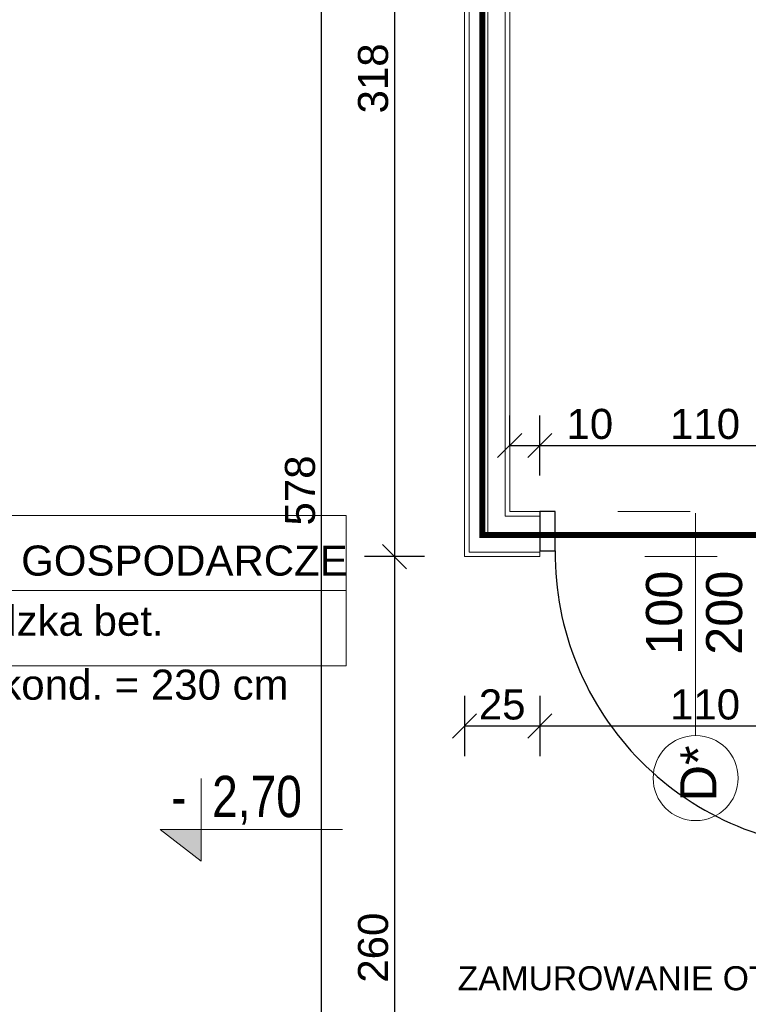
# Model space of a CAD drawing. Header units: millimetres. Extents: x 6506 to 39690, y 6022 to 25261.
# Tile 6 of 59: x 9245 to 9487, y 18567 to 18894. Entities that reach past the tile are written whole.
import ezdxf
from ezdxf import colors
from ezdxf.entities.mleader import LeaderData, LeaderLine
from ezdxf.enums import TextEntityAlignment as Align
from ezdxf.math import Vec2, Vec3

# ---------------------------------------------------------------- set-up
doc = ezdxf.new("R2010")
doc.units = ezdxf.units.MM
doc.linetypes.add('ACAD_ISO02W100', pattern=[15, 12, -3])
doc.linetypes.add('ACAD_ISO03W100', pattern=[30, 12, -18])
for name, color, linetype, lineweight, true_color in [('A_DZIAŁOWA_PROJEKTOWANE', 7, 'Continuous', 18, 0x007cb0), ('A_IZOLEACJA TERMI_PROJEKTOWANA', 7, 'Continuous', 15, 0x0089b6), ('A_PPOŻ', 1, 'ACAD_ISO02W100', 30, 0xff0000)]:
    doc.layers.add(name, color=color, linetype=linetype, lineweight=lineweight, true_color=true_color)
doc.layers.add('A_NIEWIDOCZNE  POMOCNICZE', color=252, linetype='ACAD_ISO03W100', lineweight=5, plot=False)
doc.layers.add('A_OPISY', color=40, linetype='Continuous', lineweight=9)
doc.layers.add('A_WYMIAROWANIE', color=7, linetype='Continuous', lineweight=9)
doc.styles.add('APLUS', font='arial.ttf', dxfattribs={"width": 0.6})
doc.styles.add('ARIAL', font='arial.ttf')
doc.styles.get("Standard").update_dxf_attribs({"font": 'arial.ttf'})
doc.linetypes.add('BATTING', pattern='A,0.0001,-0.1,[134,ltypeshp.shx,S=0.1,R=0,X=-0.1,Y=0],-0.2,[134,ltypeshp.shx,S=0.1,R=180,X=0.1,Y=0],-0.1', length=0.4001)
doc.dimstyles.new('1 do 100', dxfattribs={"dimtxt": 10, "dimasz": 8, "dimexe": 10, "dimexo": 10, "dimgap": 2, "dimtad": 1, "dimdec": 0, "dimtxsty": 'Standard', "dimblk": 'OBLIQUE', "dimcen": 2.5, "dimadec": 0, "dimazin": 0, "dimtfac": 1, "dimtdec": 0, "dimtmove": 0, "dimatfit": 3, "dimldrblk": 'OBLIQUE', "dimfxl": 10, "dimfxlon": 1, "dimarcsym": 0})

# ---------------------------------------------------------------- blocks, each defined once
blk = doc.blocks.new('*U134')
at = {"lineweight": 5}
for p, q in [((-75, -25), (-75, 25)), ((-75, 25), (0, 25)), ((0, 0), (0, 25)), ((0, 25), (152.71, 25)), ((152.71, 25), (152.71, -25)), ((-75, -25), (0, -25)), ((152.71, -25), (0, -25))]:
    blk.add_line(p, q, dxfattribs=at)
at = {"lineweight": 5, "ltscale": 18.5}
for p, q in [((0, 25), (0, -25)), ((-75, 0), (152.71, 0))]:
    blk.add_line(p, q, dxfattribs=at)
at = {"lineweight": 5, "ltscale": 18.5, "insert": (-5, -10.38), "char_height": 10, "attachment_point": 6, "style": 'ARIAL'}
blk.add_mtext('\\A1;m²', dxfattribs=at)
at = {"lineweight": 5, "style": 'ARIAL'}
blk.add_attdef('1NR', text='', height=10, dxfattribs=at).set_placement((-5, 5), align=Align.RIGHT)
blk.add_attdef('2POM', (5, 5), '', height=10, dxfattribs=at)
blk.add_attdef('4PL2', text='', height=10, dxfattribs=at).set_placement((-24.57, -5), align=Align.TOP_RIGHT)
blk.add_attdef('3POS', text='', height=10, dxfattribs=at).set_placement((5, -5), align=Align.TOP_LEFT)
blk = doc.blocks.new('*U9')
blk.add_hatch(color=256).paths.add_polyline_path([(0, 0.1532), (-0.198, 0.1532), (0, 0)])
blk.add_line((0, 0.1532), (0, 0.4))
blk.add_lwpolyline([(0, 0.1532), (0, 0), (-0.198, 0.1532), (0.6852, 0.1532)])
at = {"style": 'APLUS', "width": 0.8}
blk.add_attdef('%%P_0.00', text='', height=0.2, dxfattribs=at).set_placement((-0.1457, 0.1532), align=Align.BOTTOM_LEFT)
blk = doc.blocks.new('_Oblique')
at = {"color": 0, "linetype": 'ByBlock', "lineweight": -2}
blk.add_line((-0.5, -0.5), (0.5, 0.5), dxfattribs=at)
blk = doc.blocks.new('*D202')
at = {"layer": 'A_WYMIAROWANIE', "color": 0, "lineweight": -2, "ltscale": 2, "transparency": 16777216}
for p, q in [((9816.07, 18713.59), (9816.07, 18731.05)), ((9787.97, 18715.66), (9807.97, 18715.66)), ((9797.97, 18700.66), (9797.97, 18715.66)), ((9797.97, 18708.16), (9816.07, 18713.59)), ((9807.97, 18700.66), (9787.97, 18700.66))]:
    blk.add_line(p, q, dxfattribs=at)
at = {"layer": 'Defpoints', "color": 0, "ltscale": 2, "transparency": 16777216}
for p in [(9426.26, 18715.66), (9797.97, 18715.66), (9822.04, 18700.66)]:
    blk.add_point(p, dxfattribs=at)
at = {"layer": 'A_WYMIAROWANIE', "color": 0, "lineweight": -2, "ltscale": 2, "transparency": 16777216, "xscale": 8, "yscale": 8, "zscale": 8}
for p, rotation in [((9797.97, 18715.66), 90), ((9797.97, 18700.66), 270)]:
    blk.add_blockref('_Oblique', p, dxfattribs=dict(at, rotation=rotation))
at = {"layer": 'A_WYMIAROWANIE', "color": 0, "ltscale": 2, "transparency": 16777216, "insert": (9808.97, 18722.32), "char_height": 10, "attachment_point": 5, "rotation": 90}
blk.add_mtext('15', dxfattribs=at)
blk = doc.blocks.new('*D203')
at = {"layer": 'A_WYMIAROWANIE', "color": 0, "lineweight": -2, "ltscale": 2, "transparency": 16777216}
for p, q in [((9355.18, 19026.64), (9335.18, 19026.64)), ((9345.18, 18448.66), (9345.18, 19026.64)), ((9335.18, 18448.66), (9355.18, 18448.66))]:
    blk.add_line(p, q, dxfattribs=at)
at = {"layer": 'Defpoints', "color": 0, "ltscale": 2, "transparency": 16777216}
for p in [(9345.18, 19026.64), (9373.74, 19026.64), (9300.88, 18448.66)]:
    blk.add_point(p, dxfattribs=at)
at = {"layer": 'A_WYMIAROWANIE', "color": 0, "lineweight": -2, "ltscale": 2, "transparency": 16777216, "xscale": 8, "yscale": 8, "zscale": 8}
for p, rotation in [((9345.18, 19026.64), 90), ((9345.18, 18448.66), 270)]:
    blk.add_blockref('_Oblique', p, dxfattribs=dict(at, rotation=rotation))
at = {"layer": 'A_WYMIAROWANIE', "color": 0, "ltscale": 2, "transparency": 16777216, "insert": (9338.07, 18737.65), "char_height": 10, "attachment_point": 5, "rotation": 90}
blk.add_mtext('578', dxfattribs=at)
blk = doc.blocks.new('*D208')
at = {"layer": 'A_WYMIAROWANIE', "color": 0, "lineweight": -2, "ltscale": 2, "transparency": 16777216}
for p, q in [((9492.57, 19029.04), (9512.57, 19029.04)), ((9502.57, 18715.66), (9502.57, 19029.04)), ((9512.57, 18715.66), (9492.57, 18715.66))]:
    blk.add_line(p, q, dxfattribs=at)
at = {"layer": 'Defpoints', "color": 0, "ltscale": 2, "transparency": 16777216}
for p in [(9278.21, 19029.04), (9502.57, 19029.04), (9561.93, 18715.66)]:
    blk.add_point(p, dxfattribs=at)
at = {"layer": 'A_WYMIAROWANIE', "color": 0, "lineweight": -2, "ltscale": 2, "transparency": 16777216, "xscale": 8, "yscale": 8, "zscale": 8}
for p, rotation in [((9502.57, 19029.04), 90), ((9502.57, 18715.66), 270)]:
    blk.add_blockref('_Oblique', p, dxfattribs=dict(at, rotation=rotation))
at = {"layer": 'A_WYMIAROWANIE', "color": 0, "ltscale": 2, "transparency": 16777216, "insert": (9495.46, 18872.35), "char_height": 10, "attachment_point": 5, "rotation": 90}
blk.add_mtext('313', dxfattribs=at)
blk = doc.blocks.new('*D597')
at = {"layer": 'A_WYMIAROWANIE', "color": 0, "lineweight": -2, "ltscale": 2, "transparency": 16777216}
for p, q in [((9417.76, 18669.36), (9417.76, 18649.36)), ((9527.76, 18669.36), (9527.76, 18649.36)), ((9527.76, 18659.36), (9417.76, 18659.36))]:
    blk.add_line(p, q, dxfattribs=at)
at = {"layer": 'Defpoints', "color": 0, "ltscale": 2, "transparency": 16777216}
for p in [(9417.76, 18715.66), (9527.76, 18715.66), (9417.76, 18659.36)]:
    blk.add_point(p, dxfattribs=at)
at = {"layer": 'A_WYMIAROWANIE', "color": 0, "lineweight": -2, "ltscale": 2, "transparency": 16777216, "xscale": 8, "yscale": 8, "zscale": 8, "rotation": 180}
blk.add_blockref('_Oblique', (9417.76, 18659.36), dxfattribs=at)
at = {"layer": 'A_WYMIAROWANIE', "color": 0, "lineweight": -2, "ltscale": 2, "transparency": 16777216, "xscale": 8, "yscale": 8, "zscale": 8}
blk.add_blockref('_Oblique', (9527.76, 18659.36), dxfattribs=at)
at = {"layer": 'A_WYMIAROWANIE', "color": 0, "ltscale": 2, "transparency": 16777216, "insert": (9472.76, 18666.46), "char_height": 10, "attachment_point": 5}
blk.add_mtext('110', dxfattribs=at)
blk = doc.blocks.new('*D598')
at = {"layer": 'A_WYMIAROWANIE', "color": 0, "lineweight": -2, "ltscale": 2, "transparency": 16777216}
for p, q in [((9392.76, 18669.36), (9392.76, 18649.36)), ((9417.76, 18669.36), (9417.76, 18649.36)), ((9417.76, 18659.36), (9392.76, 18659.36))]:
    blk.add_line(p, q, dxfattribs=at)
at = {"layer": 'Defpoints', "color": 0, "ltscale": 2, "transparency": 16777216}
for p in [(9392.76, 18715.66), (9417.76, 18715.66), (9392.76, 18659.36)]:
    blk.add_point(p, dxfattribs=at)
at = {"layer": 'A_WYMIAROWANIE', "color": 0, "lineweight": -2, "ltscale": 2, "transparency": 16777216, "xscale": 8, "yscale": 8, "zscale": 8, "rotation": 180}
blk.add_blockref('_Oblique', (9392.76, 18659.36), dxfattribs=at)
at = {"layer": 'A_WYMIAROWANIE', "color": 0, "lineweight": -2, "ltscale": 2, "transparency": 16777216, "xscale": 8, "yscale": 8, "zscale": 8}
blk.add_blockref('_Oblique', (9417.76, 18659.36), dxfattribs=at)
at = {"layer": 'A_WYMIAROWANIE', "color": 0, "ltscale": 2, "transparency": 16777216, "insert": (9405.26, 18666.46), "char_height": 10, "attachment_point": 5}
blk.add_mtext('25', dxfattribs=at)
blk = doc.blocks.new('*D599')
at = {"layer": 'A_WYMIAROWANIE', "color": 0, "lineweight": -2, "ltscale": 2, "transparency": 16777216}
for p, q in [((9407.76, 18752.63), (9407.76, 18762.63)), ((9417.76, 18742.63), (9417.76, 18762.63)), ((9407.76, 18752.63), (9417.76, 18752.63)), ((9417.76, 18752.63), (9443.11, 18752.63))]:
    blk.add_line(p, q, dxfattribs=at)
at = {"layer": 'Defpoints', "color": 0, "ltscale": 2, "transparency": 16777216}
for p in [(9417.76, 18752.63), (9407.76, 18745.09), (9417.76, 18730.66)]:
    blk.add_point(p, dxfattribs=at)
at = {"layer": 'A_WYMIAROWANIE', "color": 0, "lineweight": -2, "ltscale": 2, "transparency": 16777216, "xscale": 8, "yscale": 8, "zscale": 8, "rotation": 180}
blk.add_blockref('_Oblique', (9407.76, 18752.63), dxfattribs=at)
at = {"layer": 'A_WYMIAROWANIE', "color": 0, "lineweight": -2, "ltscale": 2, "transparency": 16777216, "xscale": 8, "yscale": 8, "zscale": 8}
blk.add_blockref('_Oblique', (9417.76, 18752.63), dxfattribs=at)
at = {"layer": 'A_WYMIAROWANIE', "color": 0, "ltscale": 2, "transparency": 16777216, "insert": (9434.44, 18759.73), "char_height": 10, "attachment_point": 5}
blk.add_mtext('10', dxfattribs=at)
blk = doc.blocks.new('*D600')
at = {"layer": 'A_WYMIAROWANIE', "color": 0, "lineweight": -2, "ltscale": 2, "transparency": 16777216}
for p, q in [((9417.76, 18742.63), (9417.76, 18762.63)), ((9527.76, 18742.63), (9527.76, 18762.63)), ((9417.76, 18752.63), (9527.76, 18752.63))]:
    blk.add_line(p, q, dxfattribs=at)
at = {"layer": 'Defpoints', "color": 0, "ltscale": 2, "transparency": 16777216}
for p in [(9527.76, 18752.63), (9417.76, 18730.66), (9527.76, 18729.16)]:
    blk.add_point(p, dxfattribs=at)
at = {"layer": 'A_WYMIAROWANIE', "color": 0, "lineweight": -2, "ltscale": 2, "transparency": 16777216, "xscale": 8, "yscale": 8, "zscale": 8, "rotation": 180}
blk.add_blockref('_Oblique', (9417.76, 18752.63), dxfattribs=at)
at = {"layer": 'A_WYMIAROWANIE', "color": 0, "lineweight": -2, "ltscale": 2, "transparency": 16777216, "xscale": 8, "yscale": 8, "zscale": 8}
blk.add_blockref('_Oblique', (9527.76, 18752.63), dxfattribs=at)
at = {"layer": 'A_WYMIAROWANIE', "color": 0, "ltscale": 2, "transparency": 16777216, "insert": (9472.76, 18759.73), "char_height": 10, "attachment_point": 5}
blk.add_mtext('110', dxfattribs=at)
blk = doc.blocks.new('*D602')
at = {"layer": 'A_WYMIAROWANIE', "color": 0, "lineweight": -2, "ltscale": 2, "transparency": 16777216}
for p, q in [((9379.48, 19033.66), (9359.48, 19033.66)), ((9369.48, 19033.66), (9369.48, 18715.66)), ((9379.48, 18715.66), (9359.48, 18715.66))]:
    blk.add_line(p, q, dxfattribs=at)
at = {"layer": 'Defpoints', "color": 0, "ltscale": 2, "transparency": 16777216}
for p in [(9392.76, 19033.66), (9369.48, 18715.66), (9392.76, 18715.66)]:
    blk.add_point(p, dxfattribs=at)
at = {"layer": 'A_WYMIAROWANIE', "color": 0, "lineweight": -2, "ltscale": 2, "transparency": 16777216, "xscale": 8, "yscale": 8, "zscale": 8}
for p, rotation in [((9369.48, 19033.66), 90), ((9369.48, 18715.66), 270)]:
    blk.add_blockref('_Oblique', p, dxfattribs=dict(at, rotation=rotation))
at = {"layer": 'A_WYMIAROWANIE', "color": 0, "ltscale": 2, "transparency": 16777216, "insert": (9362.37, 18874.66), "char_height": 10, "attachment_point": 5, "rotation": 90}
blk.add_mtext('318', dxfattribs=at)
blk = doc.blocks.new('*D603')
at = {"layer": 'A_WYMIAROWANIE', "color": 0, "lineweight": -2, "ltscale": 2, "transparency": 16777216}
for p, q in [((9379.48, 18715.66), (9359.48, 18715.66)), ((9369.48, 18715.66), (9369.48, 18455.66)), ((9359.48, 18455.66), (9379.48, 18455.66))]:
    blk.add_line(p, q, dxfattribs=at)
at = {"layer": 'Defpoints', "color": 0, "ltscale": 2, "transparency": 16777216}
for p in [(9392.76, 18715.66), (9313.09, 18455.66), (9369.48, 18455.66)]:
    blk.add_point(p, dxfattribs=at)
at = {"layer": 'A_WYMIAROWANIE', "color": 0, "lineweight": -2, "ltscale": 2, "transparency": 16777216, "xscale": 8, "yscale": 8, "zscale": 8}
for p, rotation in [((9369.48, 18715.66), 90), ((9369.48, 18455.66), 270)]:
    blk.add_blockref('_Oblique', p, dxfattribs=dict(at, rotation=rotation))
at = {"layer": 'A_WYMIAROWANIE', "color": 0, "ltscale": 2, "transparency": 16777216, "insert": (9362.38, 18585.66), "char_height": 10, "attachment_point": 5, "rotation": 90}
blk.add_mtext('260', dxfattribs=at)

msp = doc.modelspace()

# ---------------------------------------------------------------- linework, layer by layer
at = {"color": 144}
msp.add_lwpolyline([(9417.76, 18730.66), (9417.76, 18717.55), (9422.86, 18717.55), (9422.86, 18730.66), (9417.76, 18730.66)], dxfattribs=at)
msp.add_arc((9521.23, 18716.94), 98.37, 179.6452, 270.0011, dxfattribs=at)
at = {"layer": 'A_DZIAŁOWA_PROJEKTOWANE', "ltscale": 2}
msp.add_line((9417.76, 18730.66), (9417.76, 18715.66), dxfattribs=at)
for points in [[(9417.76, 18715.66), (9392.76, 18715.66), (9392.76, 19033.66)], [(9417.76, 18717.16), (9394.26, 18717.16), (9394.26, 19033.66)], [(9417.76, 18729.16), (9406.26, 18729.16), (9406.26, 19033.66)], [(9417.76, 18730.66), (9407.76, 18730.66), (9407.76, 19033.66)], [(9417.76, 18730.66), (9407.76, 18730.66), (9407.76, 19033.66)]]:
    msp.add_lwpolyline(points, dxfattribs=at)
at = {"layer": 'A_IZOLEACJA TERMI_PROJEKTOWANA', "linetype": 'BATTING', "ltscale": 14}
msp.add_lwpolyline([(9418.76, 18723.41), (9400.51, 18723.41), (9400.51, 19033.66)], dxfattribs=at)
at = {"layer": 'A_NIEWIDOCZNE  POMOCNICZE', "ltscale": 2}
msp.add_lwpolyline([(9567.76, 18715.66), (9567.76, 18455.66), (9274.26, 18455.66), (9274.26, 18473.16), (9094.76, 18473.16), (9094.76, 19033.66), (9392.76, 19026.16), (9392.76, 18715.66), (9567.76, 18715.66)], dxfattribs=at)
msp.add_lwpolyline([(9407.76, 19033.66), (9887.76, 19033.66), (9887.76, 18730.66), (9407.76, 18730.66)], close=True, dxfattribs=at)
at = {"layer": 'A_OPISY', "color": 144, "true_color": 0x007cb0, "transparency": 33554559}
msp.add_line((9469.63, 18730.17), (9469.63, 18656.2), dxfattribs=at)
msp.add_circle((9469.63, 18642.05), 14.15, dxfattribs=at)
at = {"layer": 'A_PPOŻ', "linetype": 'ACAD_ISO03W100', "ltscale": 2, "const_width": 2}
msp.add_lwpolyline([(9582.76, 18715.66), (9582.76, 18722.83), (9398.68, 18722.83), (9398.68, 19041.21), (9895.58, 19041.21), (9895.58, 18715.66)], dxfattribs=at)

# ---------------------------------------------------------------- block references
at = {"layer": 'A_OPISY'}
msp.add_blockref('*U134', (9200.68, 18704.36), dxfattribs=at).add_auto_attribs({'1NR': '-102', '2POM': 'POM. GOSPODARCZE', '3POS': 'posadzka bet.', '4PL2': '21,35'})
at = {"layer": 'A_OPISY', "transparency": 33554687, "xscale": 68.67492864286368, "yscale": 68.67492864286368, "zscale": 68.67492864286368, "rotation": 1.435389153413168e-05}
msp.add_blockref('*U9', (9305.15, 18614.42), dxfattribs=at).add_auto_attribs({'%%P_0.00': '-  2,70'})

# ---------------------------------------------------------------- texts
at = {"layer": 'A_OPISY', "color": 144, "true_color": 0x007cb0, "transparency": 33554559, "char_height": 12, "attachment_point": 5, "rotation": 90}
for s, insert in [('100\\P200', (9469.18, 18697.01)), ('D*', (9470.51, 18643.6))]:
    msp.add_mtext_dynamic_manual_height_columns(s, width=44.3905, gutter_width=12.5, heights=[0], dxfattribs=dict(at, insert=insert))
at = {"layer": 'A_OPISY', "insert": (9128.87, 18678.11), "char_height": 10, "attachment_point": 1}
msp.add_mtext_dynamic_manual_height_columns('H pom. w świetle kond. = 230 cm', width=254.3544, gutter_width=0, heights=[12.82], dxfattribs=at)

# ---------------------------------------------------------------- dimensions: what is measured, and where the dimension line sits
at = {"layer": 'A_WYMIAROWANIE', "ltscale": 2}
dim = msp.add_linear_dim(base=(9369.48, 18715.66), p1=(9392.76, 19033.66), p2=(9392.76, 18715.66), angle=90, dimstyle='1 do 100', dxfattribs=at)
dim.commit()
dim.dimension.update_dxf_attribs({"geometry": '*D602', "text_midpoint": (9362.37, 18874.66)})
for base, p1, p2, picture, middle in [((9502.57, 19029.04), (9561.93, 18715.66), (9278.21, 19029.04), '*D208', (9495.46, 18872.35)), ((9345.18, 19026.64), (9300.88, 18448.66), (9373.74, 19026.64), '*D203', (9338.07, 18737.65)), ((9797.97, 18715.66), (9822.04, 18700.66), (9426.26, 18715.66), '*D202', (9808.97, 18715.59)), ((9369.48, 18455.66), (9392.76, 18715.66), (9313.09, 18455.66), '*D603', (9362.38, 18585.66))]:
    dim = msp.add_linear_dim(base=base, p1=p1, p2=p2, angle=90, dimstyle='1 do 100', override={"dimtmove": 1}, dxfattribs=at)
    dim.commit()
    dim.dimension.update_dxf_attribs({"geometry": picture, "text_midpoint": middle})
dim = msp.add_linear_dim(base=(9417.76, 18752.63), p1=(9407.76, 18745.09), p2=(9417.76, 18730.66), dimstyle='1 do 100', dxfattribs=at)
dim.commit()
dim.dimension.update_dxf_attribs({"geometry": '*D599', "text_midpoint": (9434.44, 18759.73)})
for base, p1, p2, picture, middle in [((9527.76, 18752.63), (9417.76, 18730.66), (9527.76, 18729.16), '*D600', (9472.76, 18759.73)), ((9392.76, 18659.36), (9417.76, 18715.66), (9392.76, 18715.66), '*D598', (9405.26, 18666.46)), ((9417.76, 18659.36), (9527.76, 18715.66), (9417.76, 18715.66), '*D597', (9472.76, 18666.46))]:
    dim = msp.add_linear_dim(base=base, p1=p1, p2=p2, dimstyle='1 do 100', override={"dimtmove": 1}, dxfattribs=at)
    dim.commit()
    dim.dimension.update_dxf_attribs({"geometry": picture, "text_midpoint": middle})

# ---------------------------------------------------------------- leaders
at = {"layer": 'A_DZIAŁOWA_PROJEKTOWANE', "ltscale": 2}
ml = msp.add_multileader_mtext('Standard', dxfattribs=at)
ml.set_content('ZAMUROWANIE OTWORU', color=256)
ml.set_leader_properties()
ml.build(insert=Vec2(0, 0))
ml.multileader.update_dxf_attribs({"arrow_head_size": 8})
ctx = ml.context
ctx.base_point, ctx.char_height, ctx.arrow_head_size, ctx.plane_origin = Vec3(9388.49, 18575.43), 8, 8, Vec3(9572.19, 18629.53)
notes = []
notes.append((ctx, [(0, (1, 1, 0), (9538.43, 18575.43), (-1, 0), 8, [(0, [(9572.19, 18629.53)], 0, [])])]))
ctx.mtext.insert, ctx.mtext.width, ctx.mtext.flow_direction = Vec3(9390.49, 18579.5), 299.0128, 5
for ctx, leaders in notes:
    for number, flags, end, landing, length, lines in leaders:
        leader = LeaderData()
        leader.index, (leader.has_last_leader_line, leader.has_dogleg_vector, leader.attachment_direction) = number, flags
        leader.last_leader_point, leader.dogleg_vector, leader.dogleg_length = Vec3(end), Vec3(landing), length
        for number, points, colour, breaks in lines:
            line = LeaderLine()
            line.index, line.vertices, line.color, line.breaks = number, Vec3.list(points), colors.encode_raw_color(colour), breaks
            leader.lines.append(line)
        ctx.leaders.append(leader)

doc.saveas('drawing.dxf')
